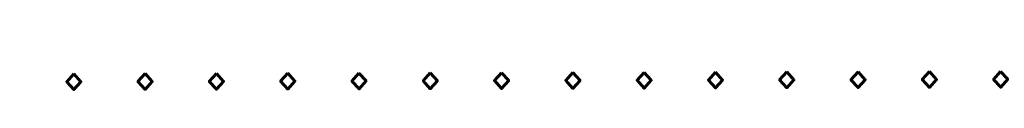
# Model space of a CAD drawing. Extents: x 0 to 1135, y 0 to 420.
# Tile 41 of 84: x 1094.49 to 1109.29, y 50.74 to 52.02. Entities that reach past the tile are written whole.
import ezdxf

# ---------------------------------------------------------------- set-up
doc = ezdxf.new("R2010")
doc.units = 0
doc.header["$LTSCALE"] = 2
doc.header["$MEASUREMENT"] = 0
doc.linetypes.add('AUSGEZOGEN', pattern=[0])
doc.layers.add('FBRTOP', color=8, linetype='AUSGEZOGEN')
doc.layers.add('LEGENDE', color=7, linetype='AUSGEZOGEN')
doc.styles.add('ROMANS', font='romans.shx', dxfattribs={"width": 0.8})

msp = doc.modelspace()

# ---------------------------------------------------------------- linework, layer by layer
at = {"layer": 'FBRTOP', "const_width": 0.5}
for points in [[(88.009, 187.528, 0), (104.839, 188.975, 0), (166.439, 194.269, -0.000002), (228.71, 199.62, 0.000002), (290.98, 204.971, 0.000001), (321.649, 207.607, 0.000001), (340.796, 209.253, 0.000002), (353.251, 210.323, -0.000001), (365.705, 211.394, -0.000007)], [(87.666, 191.514, 0), (104.497, 192.96, 0), (166.097, 198.254, -0.000002), (228.367, 203.605, 0.000002), (290.638, 208.957, 0.000001), (321.307, 211.592, 0.000001), (340.454, 213.238, 0.000002), (352.908, 214.308, -0.000001), (365.363, 215.379, -0.000007)], [(377.816, 216.449, 0.000001), (390.27, 217.519, 0.000044)], [(378.159, 212.464, 0.000001), (390.613, 213.534, 0.000044)]]:
    msp.add_lwpolyline(points, format="xyb", dxfattribs=at)

# ---------------------------------------------------------------- texts
at = {"layer": 'LEGENDE', "style": 'ROMANS'}
msp.add_text('01.07.2008 ...........................', height=2.5, rotation=0.1472, dxfattribs=at).set_placement((1061.987, 50.91))

doc.saveas('drawing.dxf')
